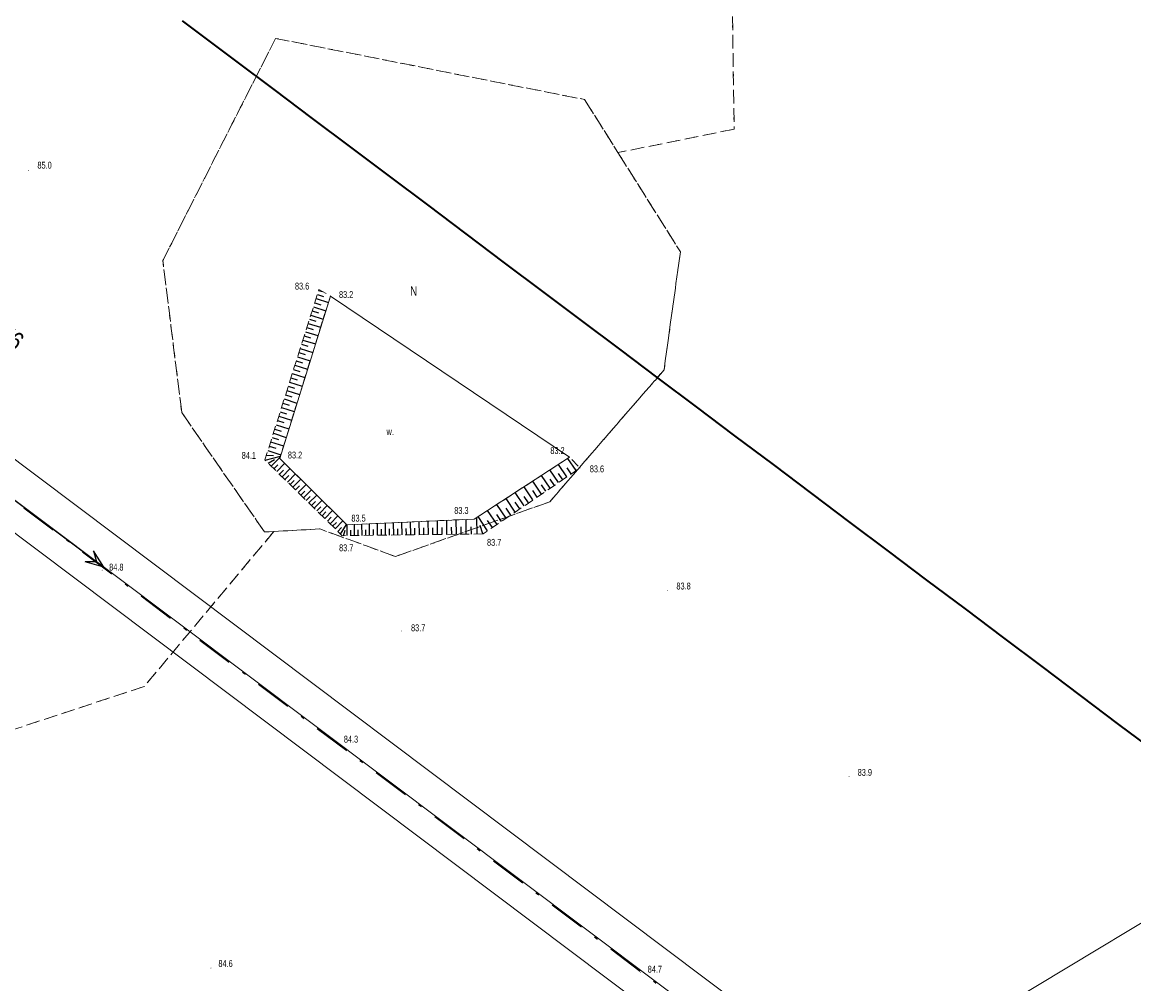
# Model space of a CAD drawing. Header units: metres. Extents: x 6524698 to 6533081, y 5883213 to 5896811.
# Tile 101 of 167: x 6527543 to 6527665, y 5892776 to 5892881. Entities that reach past the tile are written whole.
import ezdxf
from ezdxf.enums import TextEntityAlignment as Align

# ---------------------------------------------------------------- set-up
doc = ezdxf.new("R2010")
doc.units = ezdxf.units.M
doc.header["$MEASUREMENT"] = 0
for name, pattern in [('DASHDOT', [4, 2, -0.9, 0.2, -0.9]), ('mapa zasadnicza$0$1.0_0.5', [1.5, 1, -0.5]), ('mapa zasadnicza$0$egkk-500', [2, 1.5, -0.5]), ('mapa zasadnicza$0$egug-500', [1, 0.5, -0.5]), ('mapa zasadnicza$0$suep_wn_500', [0])]:
    doc.linetypes.add(name, pattern=pattern)
doc.layers.get('0').update_dxf_attribs({"lineweight": 0})
doc.layers.add('@pomocnicza', color=3, linetype='Continuous', plot=False)
for name, color, linetype, lineweight in [('@Proj. słupy - blok', 1, 'Continuous', 15), ('@Proj. słupy - XY', 1, 'Continuous', 0), ('_trasa_os', 1, 'DASHDOT', 30), ('Sections span lengths and Marker Balls Plan', 7, 'Continuous', 0)]:
    doc.layers.add(name, color=color, linetype=linetype, lineweight=lineweight)
for name, color, linetype in [('@Proj. słupy - seria', 1, 'Continuous'), ('@Proj. słupy - wys.', 1, 'Continuous'), ('mapa zasadnicza$0$000 Inne (niezydentyfikowane)', 7, 'Continuous'), ('mapa zasadnicza$0$210-oznaczenie konturu użytku gruntowego', 7, 'Continuous'), ('mapa zasadnicza$0$217-kontur klasyfikacyjny', 7, 'Continuous'), ('mapa zasadnicza$0$218-kontur użytku gruntowego', 7, 'Continuous'), ('mapa zasadnicza$0$pikieta naturalna', 7, 'Continuous'), ('mapa zasadnicza$0$pikieta naturalna-Atr2', 7, 'Continuous'), ('mapa zasadnicza$0$przewód elektroenergetyczny wysokiego napięcia', 7, 'Continuous'), ('mapa zasadnicza$0$przewód wodociągowy', 7, 'Continuous'), ('mapa zasadnicza$0$skarpa nieumocniona', 7, 'Continuous'), ('mapa zasadnicza$0$woda stojąca', 7, 'Continuous'), ('mapa zasadnicza$0$woda stojąca-Atr103', 7, 'Continuous')]:
    doc.layers.add(name, color=color, linetype=linetype)
doc.styles.add('mapa zasadnicza$0$STANDARD', font='Working1250', dxfattribs={"width": 0.75})
doc.styles.add('Opis', font='ARIALN.TTF')

# ---------------------------------------------------------------- blocks, each defined once
blk = doc.blocks.new('mapa zasadnicza$0$PW01')
at = {"linetype": 'Continuous', "lineweight": 13}
h = blk.add_hatch(color=0, dxfattribs=at)
edge = h.paths.add_edge_path()
edge.add_arc((0, 0), 0.045, 0, 360)
blk = doc.blocks.new('mapa zasadnicza$0$SUEP3')
at = {"color": 0, "linetype": 'Continuous'}
for p, q in [((0, 0), (12.003, 0)), ((12.003, 0), (10.003, 0.75)), ((10.003, 0.75), (11.003, 0)), ((12.003, 0), (10.003, -0.75)), ((11.003, 0), (10.003, -0.75)), ((12.003, 0), (27.003, 0)), ((27.003, 0), (25.003, 0.75)), ((25.003, 0.75), (26.003, 0)), ((27.003, 0), (25.003, -0.75)), ((26.003, 0), (25.003, -0.75))]:
    blk.add_line(p, q, dxfattribs=at)
blk = doc.blocks.new('*U2357')
at = {"layer": '@Proj. słupy - blok', "color": 0}
blk.add_lwpolyline([(0.8, 0.11), (-0.11, 0.8), (-0.81, -0.11), (0.11, -0.81)], close=True, dxfattribs=at)
for centre in [(2.41, 0.34), (-2.42, -0.34)]:
    blk.add_circle(centre, 0.15, dxfattribs=at)
at = {"layer": '@Proj. słupy - seria', "color": 0, "insert": (6.6, 8.8), "char_height": 2, "attachment_point": 5, "rotation": 323.1154, "style": 'Opis', "bg_fill": 3, "box_fill_scale": 2.5, "bg_fill_color": 256, "bg_fill_transparency": 0}
blk.add_mtext_dynamic_manual_height_columns('B2', width=7, gutter_width=12.5, heights=[2.21], dxfattribs=at)
at = {"layer": '@Proj. słupy - XY', "color": 0, "linetype": 'Continuous', "insert": (-6.9, -9.2), "char_height": 2.5, "attachment_point": 5, "rotation": 323.1154, "style": 'Opis', "bg_fill": 3, "box_fill_scale": 1, "bg_fill_color": 256, "bg_fill_transparency": 0}
blk.add_mtext_dynamic_manual_height_columns('\\P', width=19.7098, gutter_width=5.34, heights=[5.63], dxfattribs=at)
at = {"layer": '@pomocnicza'}
for p, q in [((6.6, 8.8), (2.1, 2.8)), ((-6.6, -8.8), (-2.1, -2.8))]:
    blk.add_line(p, q, dxfattribs=at)
at = {"layer": '@Proj. słupy - blok', "color": 0}
for points in [[(2.16, 2.88), (-0.11, 0.8), (0.8, 0.11), (2.16, 2.88)], [(0, 0), (1.68, 2.24), (2.16, 2.88)], [(0.34, -2.42), (-0.34, 2.41), (-2.42, -0.34), (2.41, 0.34)], [(1.68, 2.24), (0.8, 0.11), (-0.11, 0.8), (1.68, 2.24)], [(0, 0), (-1.68, -2.24)], [(0.11, -0.81), (-1.68, -2.24), (-0.81, -0.11)]]:
    blk.add_lwpolyline(points, dxfattribs=at)
blk.add_lwpolyline([(-0.34, 2.41), (-2.42, -0.34), (0.34, -2.42), (2.41, 0.34)], close=True, dxfattribs=at)
for centre, radius in [((-0.34, 2.41), 0.15), ((2.16, 2.88), 0.05), ((1.68, 2.24), 0.05), ((-1.68, -2.24), 0.05), ((0.34, -2.42), 0.15)]:
    blk.add_circle(centre, radius, dxfattribs=at)
at = {"layer": '@Proj. słupy - seria', "color": 0, "style": 'Opis'}
blk.add_attdef('STAN', text='', height=2, rotation=323.1154, dxfattribs=at).set_placement((8.4, 11.2), align=Align.MIDDLE_CENTER)
at = {"layer": '@Proj. słupy - wys.', "color": 0, "insert": (4.92, 6.56), "char_height": 2, "attachment_point": 5, "rotation": 323.1154, "style": 'Opis'}
blk.add_mtext_dynamic_manual_height_columns('PS+5', width=5.2482, gutter_width=12.5, heights=[-2.07], dxfattribs=at)
at = {"layer": '@Proj. słupy - XY', "color": 0, "linetype": 'Continuous', "style": 'Opis'}
for tag, p in [('X', (-6, -8)), ('Y', (-7.8, -10.4))]:
    blk.add_attdef(tag, text='', height=2, rotation=323.1154, dxfattribs=at).set_placement(p, align=Align.MIDDLE_CENTER)

msp = doc.modelspace()

# ---------------------------------------------------------------- linework, layer by layer
at = {"layer": '_trasa_os', "linetype": 'DASHDOT', "ltscale": 2}
msp.add_lwpolyline([(6528589.986, 5891744.689), (6528580.198, 5892007.978), (6528365.87, 5892211.536), (6528143.159, 5892378.558), (6527920.541, 5892545.59), (6527693.967, 5892715.374), (6527530.815, 5892837.971), (6527304.639, 5893007.458), (6527095.026, 5893164.924), (6526808.543, 5893379.811), (6526773.046, 5893625.004), (6526837.186, 5893856.22), (6526918.697, 5894149.866), (6527004.557, 5894459.054), (6526829.193, 5894634.492), (6526625.033, 5894855.653), (6526658.914, 5895086.074), (6526701.409, 5895318.796), (6526680.866, 5895666.414), (6526660.166, 5896015.549), (6526639.565, 5896364.931), (6526621.438, 5896669.322), (6526632.668, 5896724.885)], dxfattribs=at)
at = {"layer": 'mapa zasadnicza$0$000 Inne (niezydentyfikowane)', "color": 7, "linetype": 'Continuous', "lineweight": 35, "flags": 128}
msp.add_lwpolyline([(6527560.936, 5892881.354), (6527566.721, 5892877.01), (6527570.906, 5892873.867), (6527575.09, 5892870.724), (6527579.274, 5892867.581), (6527583.459, 5892864.437), (6527587.643, 5892861.294), (6527591.828, 5892858.151), (6527596.012, 5892855.008), (6527600.197, 5892851.865), (6527604.381, 5892848.722), (6527608.566, 5892845.579), (6527612.75, 5892842.436), (6527616.935, 5892839.293), (6527621.119, 5892836.15), (6527625.304, 5892833.007), (6527629.488, 5892829.864), (6527633.672, 5892826.721), (6527637.857, 5892823.578), (6527642.041, 5892820.435), (6527646.226, 5892817.292), (6527650.41, 5892814.149), (6527654.595, 5892811.006), (6527658.779, 5892807.862), (6527662.964, 5892804.719), (6527667.148, 5892801.576)], dxfattribs=at)
at = {"layer": 'mapa zasadnicza$0$000 Inne (niezydentyfikowane)', "color": 7, "linetype": 'Continuous', "lineweight": 25, "flags": 128}
for points in [[(6527575.65, 5892851.54), (6527576.32, 5892851.33)], [(6527575.79, 5892851.99), (6527576.21, 5892851.86)], [(6527575.37, 5892850.65), (6527576.04, 5892850.43)], [(6527575.51, 5892851.1), (6527576.85, 5892850.67)], [(6527574.94, 5892849.3), (6527576.29, 5892848.87)], [(6527575.08, 5892849.75), (6527575.76, 5892849.53)], [(6527575.22, 5892850.2), (6527576.57, 5892849.77)], [(6527574.51, 5892847.94), (6527575.19, 5892847.73)], [(6527574.65, 5892848.4), (6527576.01, 5892847.97)], [(6527574.8, 5892848.85), (6527575.47, 5892848.63)], [(6527574.08, 5892846.58), (6527575.44, 5892846.15)], [(6527574.22, 5892847.04), (6527574.9, 5892846.82)], [(6527574.37, 5892847.49), (6527575.72, 5892847.06)], [(6527573.79, 5892845.67), (6527575.16, 5892845.24)], [(6527573.93, 5892846.13), (6527574.62, 5892845.91)], [(6527573.36, 5892844.3), (6527574.04, 5892844.08)], [(6527573.5, 5892844.76), (6527574.87, 5892844.32)], [(6527573.65, 5892845.22), (6527574.33, 5892845)], [(6527573.07, 5892843.38), (6527573.75, 5892843.17)], [(6527573.21, 5892843.84), (6527574.58, 5892843.41)], [(6527572.63, 5892842), (6527574.01, 5892841.57)], [(6527572.77, 5892842.46), (6527573.46, 5892842.25)], [(6527572.92, 5892842.92), (6527574.3, 5892842.49)], [(6527572.19, 5892840.62), (6527572.88, 5892840.4)], [(6527572.34, 5892841.08), (6527573.72, 5892840.64)], [(6527572.48, 5892841.54), (6527573.17, 5892841.32)], [(6527571.9, 5892839.69), (6527572.59, 5892839.47)], [(6527572.04, 5892840.16), (6527573.43, 5892839.71)], [(6527571.45, 5892838.3), (6527572.85, 5892837.85)], [(6527571.6, 5892838.76), (6527572.3, 5892838.54)], [(6527571.75, 5892839.23), (6527573.14, 5892838.79)], [(6527571.01, 5892836.89), (6527571.71, 5892836.67)], [(6527571.16, 5892837.36), (6527572.56, 5892836.92)], [(6527571.31, 5892837.83), (6527572, 5892837.61)], [(6527570.71, 5892835.96), (6527571.42, 5892835.73)], [(6527570.86, 5892836.43), (6527572.27, 5892835.98)], [(6527570.26, 5892834.54), (6527571.67, 5892834.09)], [(6527570.41, 5892835.01), (6527571.12, 5892834.79)], [(6527570.56, 5892835.49), (6527571.97, 5892835.04)], [(6527569.95, 5892833.51), (6527571.63, 5892833.94)], [(6527570.1, 5892834.04), (6527570.87, 5892833.99)], [(6527570.3, 5892833.16), (6527570.97, 5892833.55)], [(6527570.63, 5892832.85), (6527571.6, 5892833.84)], [(6527603.86, 5892832.36), (6527602.95, 5892833.69)], [(6527570.92, 5892832.56), (6527571.36, 5892833)], [(6527571.22, 5892832.27), (6527572.09, 5892833.16)], [(6527571.51, 5892831.98), (6527571.95, 5892832.42)], [(6527571.81, 5892831.69), (6527572.68, 5892832.57)], [(6527601.94, 5892831.05), (6527601, 5892832.43)], [(6527602.85, 5892831.67), (6527601.93, 5892833.02)], [(6527602.39, 5892831.36), (6527601.93, 5892832.04)], [(6527603.32, 5892831.99), (6527602.86, 5892832.66)], [(6527572.1, 5892831.4), (6527572.54, 5892831.84)], [(6527572.4, 5892831.11), (6527573.26, 5892832)], [(6527572.69, 5892830.83), (6527573.12, 5892831.27)], [(6527572.98, 5892830.54), (6527573.84, 5892831.42)], [(6527573.57, 5892829.97), (6527574.43, 5892830.84)], [(6527600.09, 5892829.8), (6527599.13, 5892831.21)], [(6527601.02, 5892830.43), (6527600.07, 5892831.82)], [(6527601.48, 5892830.74), (6527601.01, 5892831.43)], [(6527573.28, 5892830.25), (6527573.71, 5892830.69)], [(6527573.86, 5892829.68), (6527574.29, 5892830.12)], [(6527574.15, 5892829.4), (6527575, 5892830.27)], [(6527574.73, 5892828.83), (6527575.58, 5892829.7)], [(6527598.19, 5892828.51), (6527597.2, 5892829.96)], [(6527599.15, 5892829.16), (6527598.17, 5892830.59)], [(6527599.62, 5892829.48), (6527599.14, 5892830.19)], [(6527600.56, 5892830.12), (6527600.08, 5892830.82)], [(6527574.44, 5892829.11), (6527574.87, 5892829.55)], [(6527575.02, 5892828.54), (6527575.44, 5892828.98)], [(6527575.31, 5892828.26), (6527576.16, 5892829.13)], [(6527575.6, 5892827.98), (6527576.02, 5892828.41)], [(6527575.88, 5892827.7), (6527576.73, 5892828.56)], [(6527596.23, 5892827.17), (6527595.21, 5892828.67)], [(6527597.22, 5892827.84), (6527596.21, 5892829.32)], [(6527597.7, 5892828.18), (6527597.21, 5892828.91)], [(6527598.67, 5892828.83), (6527598.18, 5892829.55)], [(6527576.17, 5892827.42), (6527576.59, 5892827.85)], [(6527576.46, 5892827.13), (6527577.3, 5892828)], [(6527576.74, 5892826.85), (6527577.16, 5892827.28)], [(6527577.03, 5892826.57), (6527577.87, 5892827.43)], [(6527593.05, 5892825.45), (6527593.03, 5892827.26)], [(6527594.21, 5892825.8), (6527593.16, 5892827.35)], [(6527595.23, 5892826.49), (6527594.19, 5892828.02)], [(6527595.73, 5892826.83), (6527595.22, 5892827.59)], [(6527596.73, 5892827.51), (6527596.22, 5892828.25)], [(6527577.31, 5892826.3), (6527577.73, 5892826.72)], [(6527577.6, 5892826.02), (6527578.44, 5892826.87)], [(6527577.88, 5892825.74), (6527578.3, 5892826.16)], [(6527578.17, 5892825.45), (6527578.84, 5892826.47)], [(6527578.9, 5892825.28), (6527578.89, 5892826.45)], [(6527579.7, 5892825.29), (6527579.69, 5892826.49)], [(6527580.52, 5892825.3), (6527580.5, 5892826.52)], [(6527581.35, 5892825.31), (6527581.34, 5892826.56)], [(6527582.21, 5892825.32), (6527582.19, 5892826.6)], [(6527583.08, 5892825.33), (6527583.07, 5892826.64)], [(6527583.53, 5892825.33), (6527583.52, 5892826)], [(6527583.97, 5892825.34), (6527583.96, 5892826.68)], [(6527584.43, 5892825.35), (6527584.42, 5892826.02)], [(6527584.89, 5892825.35), (6527584.87, 5892826.72)], [(6527585.35, 5892825.36), (6527585.34, 5892826.05)], [(6527585.82, 5892825.36), (6527585.8, 5892826.76)], [(6527586.29, 5892825.37), (6527586.29, 5892826.08)], [(6527586.77, 5892825.37), (6527586.76, 5892826.81)], [(6527587.26, 5892825.38), (6527587.25, 5892826.11)], [(6527587.75, 5892825.39), (6527587.73, 5892826.85)], [(6527588.25, 5892825.39), (6527588.24, 5892826.13)], [(6527588.75, 5892825.4), (6527588.73, 5892826.9)], [(6527589.26, 5892825.4), (6527589.25, 5892826.16)], [(6527589.77, 5892825.41), (6527589.75, 5892826.94)], [(6527590.29, 5892825.42), (6527590.28, 5892826.19)], [(6527590.81, 5892825.42), (6527590.79, 5892826.99)], [(6527591.34, 5892825.43), (6527591.33, 5892826.22)], [(6527591.88, 5892825.44), (6527591.86, 5892827.04)], [(6527592.44, 5892825.44), (6527592.43, 5892826.25)], [(6527593.7, 5892825.46), (6527593.41, 5892826.39)], [(6527594.72, 5892826.15), (6527594.2, 5892826.92)], [(6527578.51, 5892825.27), (6527578.68, 5892825.87)], [(6527579.3, 5892825.28), (6527579.29, 5892825.88)], [(6527580.11, 5892825.29), (6527580.1, 5892825.9)], [(6527580.93, 5892825.3), (6527580.93, 5892825.92)], [(6527581.78, 5892825.31), (6527581.77, 5892825.95)], [(6527582.64, 5892825.32), (6527582.63, 5892825.97)]]:
    msp.add_lwpolyline(points, dxfattribs=at)
at = {"layer": 'mapa zasadnicza$0$217-kontur klasyfikacyjny', "color": 92, "linetype": 'mapa zasadnicza$0$egkk-500', "lineweight": 18, "flags": 128}
for points in [[(6527620.36, 5892917.83), (6527621.07, 5892869.55)], [(6527558.81, 5892855.24), (6527571.1, 5892879.44)], [(6527571.1, 5892879.44), (6527604.77, 5892872.78)], [(6527604.77, 5892872.78), (6527608.41, 5892867)], [(6527621.07, 5892869.55), (6527608.41, 5892867)], [(6527608.41, 5892867), (6527615.21, 5892856.19)], [(6527560.88, 5892838.67), (6527558.81, 5892855.24)], [(6527615.21, 5892856.19), (6527613.43, 5892843.32)], [(6527613.43, 5892843.32), (6527600.97, 5892828.96)], [(6527569.89, 5892825.68), (6527560.88, 5892838.67)], [(6527600.97, 5892828.96), (6527584.17, 5892823)], [(6527575.93, 5892826), (6527570.91, 5892825.73)], [(6527584.17, 5892823), (6527575.93, 5892826)], [(6527570.91, 5892825.73), (6527556.79, 5892808.84)], [(6527570.91, 5892825.73), (6527569.89, 5892825.68)], [(6527556.79, 5892808.84), (6527488.44, 5892786.35)]]:
    msp.add_lwpolyline(points, dxfattribs=at)
at = {"layer": 'mapa zasadnicza$0$218-kontur użytku gruntowego', "color": 3, "linetype": 'mapa zasadnicza$0$egug-500', "lineweight": 18, "flags": 128}
for points in [[(6527620.36, 5892917.83), (6527621.07, 5892869.55)], [(6527571.1, 5892879.44), (6527558.81, 5892855.24)], [(6527604.77, 5892872.78), (6527571.1, 5892879.44)], [(6527608.41, 5892867), (6527604.77, 5892872.78)], [(6527621.07, 5892869.55), (6527608.41, 5892867)], [(6527615.21, 5892856.19), (6527608.41, 5892867)], [(6527558.81, 5892855.24), (6527560.88, 5892838.67)], [(6527613.43, 5892843.32), (6527615.21, 5892856.19)], [(6527600.97, 5892828.96), (6527613.43, 5892843.32)], [(6527560.88, 5892838.67), (6527569.89, 5892825.68)], [(6527584.17, 5892823), (6527600.97, 5892828.96)], [(6527570.91, 5892825.73), (6527575.93, 5892826)], [(6527575.93, 5892826), (6527584.17, 5892823)], [(6527570.91, 5892825.73), (6527556.79, 5892808.84)], [(6527569.89, 5892825.68), (6527570.91, 5892825.73)], [(6527556.79, 5892808.84), (6527488.44, 5892786.35)]]:
    msp.add_lwpolyline(points, dxfattribs=at)
at = {"layer": 'mapa zasadnicza$0$przewód elektroenergetyczny wysokiego napięcia', "color": 1, "linetype": 'mapa zasadnicza$0$suep_wn_500', "lineweight": 18, "flags": 128}
msp.add_lwpolyline([(6527694.08, 5892715.46), (6527530.8, 5892838.04)], dxfattribs=at)
at = {"layer": 'mapa zasadnicza$0$przewód wodociągowy', "color": 5, "linetype": 'Continuous', "lineweight": 18, "flags": 128}
msp.add_lwpolyline([(6527883.6, 5892914.55), (6527788.28, 5892857.2), (6527707.26, 5892808.26), (6527617.5, 5892754.23), (6527544.92, 5892710.93)], dxfattribs=at)
at = {"layer": 'mapa zasadnicza$0$skarpa nieumocniona', "color": 7, "linetype": 'mapa zasadnicza$0$1.0_0.5', "lineweight": 18, "flags": 128}
msp.add_lwpolyline([(6527593.71, 5892825.46), (6527578.36, 5892825.27), (6527569.94, 5892833.52), (6527575.82, 5892852.08), (6527577.07, 5892851.37), (6527571.55, 5892833.69), (6527578.86, 5892826.45), (6527592.75, 5892827.08), (6527603.14, 5892833.81), (6527604.27, 5892832.64)], close=True, dxfattribs=at)
msp.add_lwpolyline([(6527593.71, 5892825.46), (6527578.36, 5892825.27), (6527569.94, 5892833.52), (6527575.82, 5892852.08), (6527577.07, 5892851.37), (6527571.55, 5892833.69), (6527578.86, 5892826.45), (6527592.75, 5892827.08), (6527603.14, 5892833.81), (6527604.27, 5892832.64)], close=True, dxfattribs=at)
at = {"layer": 'mapa zasadnicza$0$woda stojąca', "color": 141, "linetype": 'Continuous', "lineweight": 18, "flags": 128}
msp.add_lwpolyline([(6527592.75, 5892827.08), (6527578.86, 5892826.45), (6527571.55, 5892833.69), (6527577.07, 5892851.37), (6527603.14, 5892833.81)], close=True, dxfattribs=at)

# ---------------------------------------------------------------- block references
at = {"layer": 'mapa zasadnicza$0$pikieta naturalna', "color": 7, "linetype": 'Continuous', "lineweight": 13}
for p, rotation in [((6527544.18, 5892865.06), 359.977), ((6527575.82, 5892852.08), 359.87), ((6527577.07, 5892851.37), 0.003), ((6527569.94, 5892833.52), 359.674), ((6527571.55, 5892833.69), 359.9760000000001), ((6527603.14, 5892833.81), 359.646), ((6527604.27, 5892832.64), 0.05599999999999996), ((6527578.86, 5892826.45), 0.05799999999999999), ((6527592.75, 5892827.08), 359.789), ((6527578.36, 5892825.27), 359.93), ((6527593.71, 5892825.46), 0.244), ((6527552.2, 5892821.51), 359.835), ((6527613.83, 5892819.33), 359.7719999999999), ((6527584.85, 5892814.88), 359.999), ((6527577.81, 5892802.7), 359.945), ((6527633.6, 5892799.06), 359.9790000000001), ((6527564.06, 5892778.16), 359.946), ((6527610.89, 5892777.71), 359.8380000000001)]:
    msp.add_blockref('mapa zasadnicza$0$PW01', p, dxfattribs=dict(at, rotation=rotation))
at = {"layer": 'mapa zasadnicza$0$przewód elektroenergetyczny wysokiego napięcia', "color": 1, "linetype": 'Continuous', "lineweight": 18, "rotation": 323.103}
msp.add_blockref('mapa zasadnicza$0$SUEP3', (6527530.8, 5892838.04), dxfattribs=at)

# ---------------------------------------------------------------- texts
at = {"layer": 'mapa zasadnicza$0$210-oznaczenie konturu użytku gruntowego', "color": 3, "linetype": 'Continuous', "lineweight": 18, "style": 'mapa zasadnicza$0$STANDARD', "width": 0.79}
msp.add_text('N', height=1, dxfattribs=at).set_placement((6527585.77, 5892851.42))
at = {"layer": 'mapa zasadnicza$0$pikieta naturalna-Atr2', "color": 7, "style": 'mapa zasadnicza$0$STANDARD', "width": 0.667}
for s, p in [('85.0', (6527545.15, 5892865.25)), ('83.6', (6527573.21, 5892852.08)), ('83.2', (6527578.01, 5892851.16)), ('83.2', (6527601.04, 5892834.17)), ('84.1', (6527567.41, 5892833.64)), ('83.2', (6527572.44, 5892833.68)), ('83.6', (6527605.34, 5892832.17)), ('83.3', (6527590.57, 5892827.64)), ('83.5', (6527579.36, 5892826.8)), ('83.7', (6527594.14, 5892824.17)), ('83.7', (6527578.02, 5892823.57)), ('84.8', (6527552.97, 5892821.47)), ('83.8', (6527614.78, 5892819.41)), ('83.7', (6527585.86, 5892814.86)), ('84.3', (6527578.54, 5892802.73)), ('83.9', (6527634.53, 5892799.11)), ('84.6', (6527564.87, 5892778.29)), ('84.7', (6527611.65, 5892777.67))]:
    msp.add_text(s, height=0.75, dxfattribs=at).set_placement(p)
at = {"layer": 'mapa zasadnicza$0$woda stojąca-Atr103', "color": 141, "style": 'mapa zasadnicza$0$STANDARD', "width": 0.667}
msp.add_text('w.', height=0.75, dxfattribs=at).set_placement((6527583.19, 5892836.23))

# ---------------------------------------------------------------- next in the draw order: block references
at = {"color": 0}
msp.add_blockref('*U2357', (6527530.815, 5892837.97), dxfattribs=at).add_auto_attribs({'STAN': 'Istn. nr 76', 'Y': 'Y=5892837.97', 'X': 'X=6527530.82'})

# ---------------------------------------------------------------- next in the draw order: linework, layer by layer
at = {"layer": 'Sections span lengths and Marker Balls Plan', "color": 1, "flags": 128}
for points in [[(6528587.188, 5891744.577), (6528577.92, 5892006.949), (6528364.256, 5892209.626), (6528141.479, 5892376.318), (6527918.861, 5892543.35), (6527692.286, 5892713.134), (6527529.134, 5892835.731), (6527302.959, 5893005.217), (6527093.345, 5893162.685), (6526805.533, 5893378.025), (6526770.052, 5893625.195), (6526834.488, 5893856.969), (6526921.106, 5894149.197), (6527002.139, 5894458.418), (6526827.029, 5894632.413), (6526621.689, 5894854.62), (6526661.381, 5895085.668), (6526701.409, 5895318.796), (6526678.071, 5895666.249), (6526657.371, 5896015.383), (6526636.77, 5896364.766), (6526617.947, 5896669.567), (6526630.708, 5896725.281)], [(6528593.583, 5891744.832), (6528583.388, 5892009.419), (6528368, 5892214.057), (6528145.319, 5892381.438), (6527922.701, 5892548.47), (6527696.127, 5892718.253), (6527532.976, 5892840.85), (6527306.799, 5893010.338), (6527097.187, 5893167.803), (6526810.693, 5893381.087), (6526776.04, 5893624.814), (6526840.655, 5893855.257), (6526921.106, 5894149.197), (6527007.942, 5894459.944), (6526831.356, 5894636.57), (6526627.422, 5894856.391), (6526661.381, 5895085.668), (6526701.409, 5895318.795), (6526684.46, 5895666.627), (6526663.76, 5896015.761), (6526643.159, 5896365.143), (6526623.932, 5896669.147), (6526634.628, 5896724.489)]]:
    msp.add_lwpolyline(points, dxfattribs=at)

doc.saveas('drawing.dxf')
